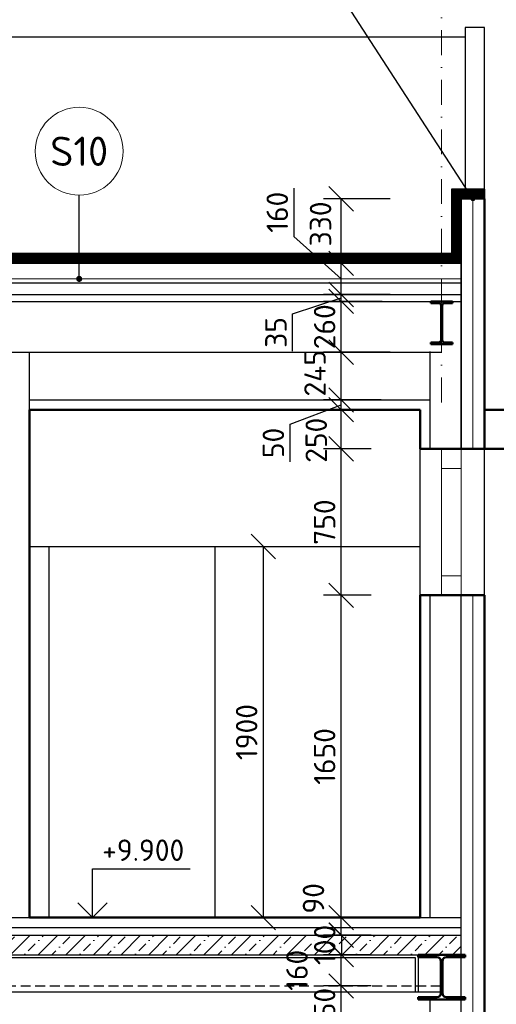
# Model space of a CAD drawing. Header units: millimetres. Extents: x -118752 to 407724, y -73278 to 155058.
# Tile 202 of 256: x 101284 to 103724, y 146238 to 151279. Entities that reach past the tile are written whole.
import ezdxf
from ezdxf.enums import TextEntityAlignment as Align

# ---------------------------------------------------------------- set-up
doc = ezdxf.new("R2010")
doc.units = ezdxf.units.MM
doc.header["$LTSCALE"] = 10
for name, pattern in [('DASH', [0.75, 0.5, -0.25]), ('DASHDOT', [25.4, 12.7, -6.35, 0, -6.35]), ('IZOLACE_VODOTESNA_0.5', [30, 15, -15])]:
    doc.linetypes.add(name, pattern=pattern)
for name, color, linetype, lineweight in [('CKBUBLINY', 1, 'Continuous', 18), ('CKBUBLINY_POPIS', 3, 'Continuous', 25), ('CKIZOLACE', 1, 'Continuous', 18), ('CKKOTY', 3, 'Continuous', 25), ('CKKOTY_VYS', 3, 'Continuous', 25), ('CKOKNA', 1, 'Continuous', 18), ('CKRASTR', 7, 'DASHDOT', 15), ('CKSTENY_PODROVINOU', 7, 'Continuous', 25), ('CKSTENY_REZ', 6, 'Continuous', 50), ('CKTEXTY_MALE', 3, 'Continuous', 18), ('CSPROFILY_REZY', 4, 'Continuous', 50), ('pohledy', 7, 'Continuous', 25), ('srafy', 7, 'Continuous', 18)]:
    doc.layers.add(name, color=color, linetype=linetype, lineweight=lineweight)
doc.layers.add('srafy pohledy', color=7, linetype='Continuous')
doc.styles.get("Standard").update_dxf_attribs({"font": 'isocpeur.ttf'})
doc.linetypes.add('IZOLACE_POLYSTYREN_EXPANDOVANY', pattern='A,1,[224,CADKON.SHX,S=0.01,R=0,X=-0.5,Y=-1.74],-2', length=3)
doc.linetypes.add('IZOLACE_TEPELNA_U_0.5', pattern='A,0.001,[221,CADKON.SHX,S=1,R=0,X=0,Y=0],-2,[221,CADKON.SHX,S=1,R=180,X=2,Y=0],-2', length=4.001)
doc.dimstyles.new('CADKON', dxfattribs={"dimscale": 50, "dimtxt": 2.2, "dimasz": 2.5, "dimexe": 1.8, "dimexo": 5, "dimgap": 0.6, "dimtad": 1, "dimrnd": 1, "dimtxsty": 'Standard', "dimblk1": 'OBLIQUE', "dimblk2": 'OBLIQUE', "dimsah": 1, "dimcen": 2.5, "dimadec": 1, "dimazin": 2, "dimtfac": 1, "dimtdec": 4, "dimtix": 1, "dimtmove": 2, "dimatfit": 3, "dimldrblk": 'OPEN30', "dimfxl": 5, "dimfxlon": 1, "dimtolj": 1, "dimarcsym": 0})
doc.dimstyles.new('CADKON$7', dxfattribs={"dimscale": 100, "dimtxt": 2.5, "dimasz": 2.5, "dimexe": 1.8, "dimexo": 5, "dimgap": 0.6, "dimtad": 1, "dimrnd": 1, "dimtxsty": 'Standard', "dimblk1": 'OBLIQUE', "dimblk2": 'OBLIQUE', "dimsah": 1, "dimcen": 2.5, "dimadec": 1, "dimazin": 2, "dimtfac": 1, "dimtdec": 4, "dimtix": 1, "dimtmove": 0, "dimatfit": 3, "dimldrblk": 'DOTSMALL', "dimfxl": 5, "dimfxlon": 1, "dimtfill": 1, "dimtolj": 1, "dimarcsym": 0})

# ---------------------------------------------------------------- blocks, each defined once
blk = doc.blocks.new('_OBLIQUE')
at = {"color": 0, "linetype": 'ByBlock'}
blk.add_line((-0.5, -0.5), (0.5, 0.5), dxfattribs=at)
blk = doc.blocks.new('*D8424')
at = {"layer": 'CKKOTY', "color": 0, "lineweight": -2}
for p, q in [((106023.9, 150362.4), (106363.9, 150362.4)), ((106273.9, 136632.4), (106273.9, 150362.4)), ((105796.2, 136632.4), (106183.9, 136632.4))]:
    blk.add_line(p, q, dxfattribs=at)
at = {"layer": 'Defpoints', "color": 0}
for p in [(103664.4, 150362.4), (106273.9, 150362.4), (106296.2, 136632.4)]:
    blk.add_point(p, dxfattribs=at)
at = {"layer": 'CKKOTY', "color": 0, "lineweight": -2, "xscale": 125, "yscale": 125, "zscale": 125}
for p, rotation in [((106273.9, 150362.4), 90), ((106273.9, 136632.4), 270)]:
    blk.add_blockref('_OBLIQUE', p, dxfattribs=dict(at, rotation=rotation))
at = {"layer": 'CKKOTY', "color": 0, "insert": (106188.9, 143497.4), "char_height": 110, "attachment_point": 5, "rotation": 90}
blk.add_mtext('\\A1;13730', dxfattribs=at)
blk = doc.blocks.new('_Open90')
at = {"color": 0, "lineweight": -2}
for p, q in [((-0.5, 0.5), (0, 0)), ((0, 0), (-1, 0)), ((0, 0), (-0.5, -0.5))]:
    blk.add_line(p, q, dxfattribs=at)
blk = doc.blocks.new('*D8425')
at = {"layer": 'CKKOTY', "color": 0, "lineweight": -2}
for p, q in [((106414.3, 151742.1), (106754.3, 151742.1)), ((106664.3, 136782.4), (106664.3, 151742.1)), ((106414.3, 136782.4), (106754.3, 136782.4))]:
    blk.add_line(p, q, dxfattribs=at)
at = {"layer": 'Defpoints', "color": 0}
for p in [(97444.4, 151742.1), (106664.3, 151742.1), (104664.4, 136782.4)]:
    blk.add_point(p, dxfattribs=at)
at = {"layer": 'CKKOTY', "color": 0, "lineweight": -2, "xscale": 125, "yscale": 125, "zscale": 125}
for p, rotation in [((106664.3, 151742.1), 90), ((106664.3, 136782.4), 270)]:
    blk.add_blockref('_OBLIQUE', p, dxfattribs=dict(at, rotation=rotation))
at = {"layer": 'CKKOTY', "color": 0, "insert": (106579.3, 144262.3), "char_height": 110, "attachment_point": 5, "rotation": 90}
blk.add_mtext('\\A1;14960', dxfattribs=at)
blk = doc.blocks.new('*D8444')
at = {"layer": 'CKKOTY', "color": 0, "lineweight": -2}
for p, q in [((105609.6, 149082.4), (105949.6, 149082.4)), ((105859.6, 148332.4), (105859.6, 149082.4)), ((105609.6, 148332.4), (105949.6, 148332.4))]:
    blk.add_line(p, q, dxfattribs=at)
at = {"layer": 'Defpoints', "color": 0}
for p in [(103664.4, 149082.4), (105859.6, 149082.4), (103664.4, 148332.4)]:
    blk.add_point(p, dxfattribs=at)
at = {"layer": 'CKKOTY', "color": 0, "lineweight": -2, "xscale": 125, "yscale": 125, "zscale": 125}
for p, rotation in [((105859.6, 149082.4), 90), ((105859.6, 148332.4), 270)]:
    blk.add_blockref('_OBLIQUE', p, dxfattribs=dict(at, rotation=rotation))
at = {"layer": 'CKKOTY', "color": 0, "insert": (105774.6, 148707.4), "char_height": 110, "attachment_point": 5, "rotation": 90}
blk.add_mtext('\\A1;750', dxfattribs=at)
blk = doc.blocks.new('*D8449')
at = {"layer": 'CKKOTY', "color": 0, "lineweight": -2}
for p, q in [((105609.6, 148332.4), (105949.6, 148332.4)), ((105859.6, 145782.4), (105859.6, 148332.4)), ((105609.6, 145782.4), (105949.6, 145782.4))]:
    blk.add_line(p, q, dxfattribs=at)
at = {"layer": 'Defpoints', "color": 0}
for p in [(103664.4, 148332.4), (105859.6, 148332.4), (103664.4, 145782.4)]:
    blk.add_point(p, dxfattribs=at)
at = {"layer": 'CKKOTY', "color": 0, "lineweight": -2, "xscale": 125, "yscale": 125, "zscale": 125}
for p, rotation in [((105859.6, 148332.4), 90), ((105859.6, 145782.4), 270)]:
    blk.add_blockref('_OBLIQUE', p, dxfattribs=dict(at, rotation=rotation))
at = {"layer": 'CKKOTY', "color": 0, "insert": (105774.6, 147057.4), "char_height": 110, "attachment_point": 5, "rotation": 90}
blk.add_mtext('\\A1;2550', dxfattribs=at)
blk = doc.blocks.new('*D8450')
at = {"layer": 'CKKOTY', "color": 0, "lineweight": -2}
for p, q in [((105609.6, 150362.4), (105949.6, 150362.4)), ((105859.6, 149082.4), (105859.6, 150362.4)), ((105609.6, 149082.4), (105949.6, 149082.4))]:
    blk.add_line(p, q, dxfattribs=at)
at = {"layer": 'Defpoints', "color": 0}
for p in [(103664.4, 150362.4), (105859.6, 150362.4), (103664.4, 149082.4)]:
    blk.add_point(p, dxfattribs=at)
at = {"layer": 'CKKOTY', "color": 0, "lineweight": -2, "xscale": 125, "yscale": 125, "zscale": 125}
for p, rotation in [((105859.6, 150362.4), 90), ((105859.6, 149082.4), 270)]:
    blk.add_blockref('_OBLIQUE', p, dxfattribs=dict(at, rotation=rotation))
at = {"layer": 'CKKOTY', "color": 0, "insert": (105774.6, 149722.4), "char_height": 110, "attachment_point": 5, "rotation": 90}
blk.add_mtext('\\A1;1280', dxfattribs=at)
blk = doc.blocks.new('*D8451')
at = {"layer": 'CKKOTY', "color": 0, "lineweight": -2}
for p, q in [((106023.9, 151190.3), (106363.9, 151190.3)), ((106273.9, 150362.4), (106273.9, 151190.3)), ((106023.9, 150362.4), (106363.9, 150362.4))]:
    blk.add_line(p, q, dxfattribs=at)
at = {"layer": 'Defpoints', "color": 0}
for p in [(103564.4, 151190.3), (106273.9, 151190.3), (103664.4, 150362.4)]:
    blk.add_point(p, dxfattribs=at)
at = {"layer": 'CKKOTY', "color": 0, "lineweight": -2, "xscale": 125, "yscale": 125, "zscale": 125}
for p, rotation in [((106273.9, 151190.3), 90), ((106273.9, 150362.4), 270)]:
    blk.add_blockref('_OBLIQUE', p, dxfattribs=dict(at, rotation=rotation))
at = {"layer": 'CKKOTY', "color": 0, "insert": (106188.9, 150776.4), "char_height": 110, "attachment_point": 5, "rotation": 90}
blk.add_mtext('\\A1;830', dxfattribs=at)
blk = doc.blocks.new('*D9175')
at = {"layer": 'CKKOTY', "color": 0, "lineweight": -2}
for p, q in [((103084.4, 146332.4), (102840.2, 146332.4)), ((102930.2, 146082.4), (102930.2, 146332.4)), ((103084.4, 146082.4), (102840.2, 146082.4))]:
    blk.add_line(p, q, dxfattribs=at)
at = {"layer": 'Defpoints', "color": 0}
for p in [(102930.2, 146332.4), (103334.4, 146332.4), (103334.4, 146082.4)]:
    blk.add_point(p, dxfattribs=at)
at = {"layer": 'CKKOTY', "color": 0, "lineweight": -2, "xscale": 125, "yscale": 125, "zscale": 125}
for p, rotation in [((102930.2, 146332.4), 270), ((102930.2, 146082.4), 90)]:
    blk.add_blockref('_OBLIQUE', p, dxfattribs=dict(at, rotation=rotation))
at = {"layer": 'CKKOTY', "color": 0, "insert": (102845.2, 146207.4), "char_height": 110, "attachment_point": 5, "rotation": 90}
blk.add_mtext('\\A1;250', dxfattribs=at)
blk = doc.blocks.new('_Open30')
at = {"color": 0, "lineweight": -2}
for p, q in [((-1, 0.268), (0, 0)), ((0, 0), (-1, -0.268)), ((0, 0), (-1, 0))]:
    blk.add_line(p, q, dxfattribs=at)
blk = doc.blocks.new('*D9176')
at = {"layer": 'CKKOTY', "color": 0, "lineweight": -2}
for p, q in [((103084.4, 146492.4), (102840.2, 146492.4)), ((102930.2, 146332.4), (102930.2, 146492.4)), ((103084.4, 146332.4), (102840.2, 146332.4))]:
    blk.add_line(p, q, dxfattribs=at)
at = {"layer": 'Defpoints', "color": 0}
for p in [(102930.2, 146492.4), (103334.4, 146492.4), (103334.4, 146332.4)]:
    blk.add_point(p, dxfattribs=at)
at = {"layer": 'CKKOTY', "color": 0, "lineweight": -2, "xscale": 125, "yscale": 125, "zscale": 125}
for p, rotation in [((102930.2, 146492.4), 90), ((102930.2, 146332.4), 270)]:
    blk.add_blockref('_OBLIQUE', p, dxfattribs=dict(at, rotation=rotation))
at = {"layer": 'CKKOTY', "color": 0, "insert": (102703.9, 146412.4), "char_height": 110, "attachment_point": 5, "rotation": 90}
blk.add_mtext('\\A1;160', dxfattribs=at)
blk = doc.blocks.new('*D9177')
at = {"layer": 'CKKOTY', "color": 0, "lineweight": -2}
for p, q in [((103084.4, 146682.4), (102840.2, 146682.4)), ((102930.2, 146592.4), (102930.2, 146682.4)), ((103084.4, 146592.4), (102840.2, 146592.4))]:
    blk.add_line(p, q, dxfattribs=at)
at = {"layer": 'Defpoints', "color": 0}
for p in [(102930.2, 146682.4), (103334.4, 146682.4), (103334.4, 146592.4)]:
    blk.add_point(p, dxfattribs=at)
at = {"layer": 'CKKOTY', "color": 0, "lineweight": -2, "xscale": 125, "yscale": 125, "zscale": 125}
for p, rotation in [((102930.2, 146682.4), 90), ((102930.2, 146592.4), 270)]:
    blk.add_blockref('_OBLIQUE', p, dxfattribs=dict(at, rotation=rotation))
at = {"layer": 'CKKOTY', "color": 0, "insert": (102788.3, 146780.9), "char_height": 110, "attachment_point": 5, "rotation": 90}
blk.add_mtext('\\A1;90', dxfattribs=at)
blk = doc.blocks.new('*D9178')
at = {"layer": 'CKKOTY', "color": 0, "lineweight": -2}
for p, q in [((103084.4, 148332.4), (102840.2, 148332.4)), ((102930.2, 146682.4), (102930.2, 148332.4)), ((103084.4, 146682.4), (102840.2, 146682.4))]:
    blk.add_line(p, q, dxfattribs=at)
at = {"layer": 'Defpoints', "color": 0}
for p in [(102930.2, 148332.4), (103334.4, 148332.4), (103334.4, 146682.4)]:
    blk.add_point(p, dxfattribs=at)
at = {"layer": 'CKKOTY', "color": 0, "lineweight": -2, "xscale": 125, "yscale": 125, "zscale": 125}
for p, rotation in [((102930.2, 148332.4), 90), ((102930.2, 146682.4), 270)]:
    blk.add_blockref('_OBLIQUE', p, dxfattribs=dict(at, rotation=rotation))
at = {"layer": 'CKKOTY', "color": 0, "insert": (102845.2, 147507.4), "char_height": 110, "attachment_point": 5, "rotation": 90}
blk.add_mtext('\\A1;1650', dxfattribs=at)
blk = doc.blocks.new('*D9179')
at = {"layer": 'CKKOTY', "color": 0, "lineweight": -2}
for p, q in [((103084.4, 149082.4), (102840.2, 149082.4)), ((102930.2, 148332.4), (102930.2, 149082.4)), ((103084.4, 148332.4), (102840.2, 148332.4))]:
    blk.add_line(p, q, dxfattribs=at)
at = {"layer": 'Defpoints', "color": 0}
for p in [(102930.2, 149082.4), (103334.4, 149082.4), (103334.4, 148332.4)]:
    blk.add_point(p, dxfattribs=at)
at = {"layer": 'CKKOTY', "color": 0, "lineweight": -2, "xscale": 125, "yscale": 125, "zscale": 125}
for p, rotation in [((102930.2, 149082.4), 90), ((102930.2, 148332.4), 270)]:
    blk.add_blockref('_OBLIQUE', p, dxfattribs=dict(at, rotation=rotation))
at = {"layer": 'CKKOTY', "color": 0, "insert": (102845.2, 148707.4), "char_height": 110, "attachment_point": 5, "rotation": 90}
blk.add_mtext('\\A1;750', dxfattribs=at)
blk = doc.blocks.new('*D9180')
at = {"layer": 'CKKOTY', "color": 0, "lineweight": -2}
for p, q in [((103084.4, 149332.4), (102840.2, 149332.4)), ((102930.2, 149082.4), (102930.2, 149332.4)), ((103084.4, 149082.4), (102840.2, 149082.4))]:
    blk.add_line(p, q, dxfattribs=at)
at = {"layer": 'Defpoints', "color": 0}
for p in [(102930.2, 149332.4), (103334.4, 149332.4), (103334.4, 149082.4)]:
    blk.add_point(p, dxfattribs=at)
at = {"layer": 'CKKOTY', "color": 0, "lineweight": -2, "xscale": 125, "yscale": 125, "zscale": 125}
for p, rotation in [((102930.2, 149332.4), 90), ((102930.2, 149082.4), 270)]:
    blk.add_blockref('_OBLIQUE', p, dxfattribs=dict(at, rotation=rotation))
at = {"layer": 'CKKOTY', "color": 0, "insert": (102802.4, 149126.3), "char_height": 110, "attachment_point": 5, "rotation": 90}
blk.add_mtext('\\A1;250', dxfattribs=at)
blk = doc.blocks.new('*D9181')
at = {"layer": 'CKKOTY', "color": 0, "lineweight": -2}
for p, q in [((103134.4, 149332.4), (102840.2, 149332.4)), ((102930.2, 149282.4), (102930.2, 149332.4)), ((102668.1, 149208.6), (102930.2, 149307.4)), ((103084.4, 149282.4), (102840.2, 149282.4)), ((102668.1, 149016.6), (102668.1, 149208.6))]:
    blk.add_line(p, q, dxfattribs=at)
at = {"layer": 'Defpoints', "color": 0}
for p in [(102930.2, 149332.4), (103384.4, 149332.4), (103334.4, 149282.4)]:
    blk.add_point(p, dxfattribs=at)
at = {"layer": 'CKKOTY', "color": 0, "lineweight": -2, "xscale": 125, "yscale": 125, "zscale": 125}
for p, rotation in [((102930.2, 149332.4), 270), ((102930.2, 149282.4), 90)]:
    blk.add_blockref('_OBLIQUE', p, dxfattribs=dict(at, rotation=rotation))
at = {"layer": 'CKKOTY', "color": 0, "insert": (102583.1, 149112.6), "char_height": 110, "attachment_point": 5, "rotation": 90}
blk.add_mtext('\\A1;50', dxfattribs=at)
blk = doc.blocks.new('*D9182')
at = {"layer": 'CKKOTY', "color": 0, "lineweight": -2}
for p, q in [((103180.2, 149577.4), (102840.2, 149577.4)), ((102930.2, 149332.4), (102930.2, 149577.4)), ((103134.4, 149332.4), (102840.2, 149332.4))]:
    blk.add_line(p, q, dxfattribs=at)
at = {"layer": 'Defpoints', "color": 0}
for p in [(102930.2, 149577.4), (103444.4, 149577.4), (103384.4, 149332.4)]:
    blk.add_point(p, dxfattribs=at)
at = {"layer": 'CKKOTY', "color": 0, "lineweight": -2, "xscale": 125, "yscale": 125, "zscale": 125}
for p, rotation in [((102930.2, 149577.4), 90), ((102930.2, 149332.4), 270)]:
    blk.add_blockref('_OBLIQUE', p, dxfattribs=dict(at, rotation=rotation))
at = {"layer": 'CKKOTY', "color": 0, "insert": (102796, 149469.1), "char_height": 110, "attachment_point": 5, "rotation": 90}
blk.add_mtext('\\A1;245', dxfattribs=at)
blk = doc.blocks.new('*D9183')
at = {"layer": 'CKKOTY', "color": 0, "lineweight": -2}
for p, q in [((103139.4, 149837.4), (102840.2, 149837.4)), ((102930.2, 149577.4), (102930.2, 149837.4)), ((103180.2, 149577.4), (102840.2, 149577.4))]:
    blk.add_line(p, q, dxfattribs=at)
at = {"layer": 'Defpoints', "color": 0}
for p in [(102930.2, 149837.4), (103389.4, 149837.4), (103444.4, 149577.4)]:
    blk.add_point(p, dxfattribs=at)
at = {"layer": 'CKKOTY', "color": 0, "lineweight": -2, "xscale": 125, "yscale": 125, "zscale": 125}
for p, rotation in [((102930.2, 149837.4), 270), ((102930.2, 149577.4), 90)]:
    blk.add_blockref('_OBLIQUE', p, dxfattribs=dict(at, rotation=rotation))
at = {"layer": 'CKKOTY', "color": 0, "insert": (102845.2, 149707.4), "char_height": 110, "attachment_point": 5, "rotation": 90}
blk.add_mtext('\\A1;260', dxfattribs=at)
blk = doc.blocks.new('*D9184')
at = {"layer": 'CKKOTY', "color": 0, "lineweight": -2}
for p, q in [((103180.2, 149872.4), (102840.2, 149872.4)), ((102930.2, 149837.4), (102930.2, 149872.4)), ((102681.2, 149774.1), (102930.2, 149854.9)), ((103139.4, 149837.4), (102840.2, 149837.4)), ((102681.2, 149582.1), (102681.2, 149774.1))]:
    blk.add_line(p, q, dxfattribs=at)
at = {"layer": 'Defpoints', "color": 0}
for p in [(102930.2, 149872.4), (103444.4, 149872.4), (103389.4, 149837.4)]:
    blk.add_point(p, dxfattribs=at)
at = {"layer": 'CKKOTY', "color": 0, "lineweight": -2, "xscale": 125, "yscale": 125, "zscale": 125}
for p, rotation in [((102930.2, 149872.4), 270), ((102930.2, 149837.4), 90)]:
    blk.add_blockref('_OBLIQUE', p, dxfattribs=dict(at, rotation=rotation))
at = {"layer": 'CKKOTY', "color": 0, "insert": (102596.2, 149678.1), "char_height": 110, "attachment_point": 5, "rotation": 90}
blk.add_mtext('\\A1;35', dxfattribs=at)
blk = doc.blocks.new('*D9185')
at = {"layer": 'CKKOTY', "color": 0, "lineweight": -2}
for p, q in [((102688.1, 150417.2), (102688.1, 150170.2)), ((102688.1, 150170.2), (102930.2, 149952.4)), ((103180.2, 150032.4), (102840.2, 150032.4)), ((102930.2, 149872.4), (102930.2, 150032.4)), ((103180.2, 149872.4), (102840.2, 149872.4))]:
    blk.add_line(p, q, dxfattribs=at)
at = {"layer": 'Defpoints', "color": 0}
for p in [(102930.2, 150032.4), (103544.4, 150032.4), (103444.4, 149872.4)]:
    blk.add_point(p, dxfattribs=at)
at = {"layer": 'CKKOTY', "color": 0, "lineweight": -2, "xscale": 125, "yscale": 125, "zscale": 125}
for p, rotation in [((102930.2, 150032.4), 90), ((102930.2, 149872.4), 270)]:
    blk.add_blockref('_OBLIQUE', p, dxfattribs=dict(at, rotation=rotation))
at = {"layer": 'CKKOTY', "color": 0, "insert": (102603.1, 150293.7), "char_height": 110, "attachment_point": 5, "rotation": 90}
blk.add_mtext('\\A1;160', dxfattribs=at)
blk = doc.blocks.new('*D9186')
at = {"layer": 'CKKOTY', "color": 0, "lineweight": -2}
for p, q in [((103180.2, 150362.4), (102840.2, 150362.4)), ((102930.2, 150032.4), (102930.2, 150362.4)), ((103180.2, 150032.4), (102840.2, 150032.4))]:
    blk.add_line(p, q, dxfattribs=at)
at = {"layer": 'Defpoints', "color": 0}
for p in [(102930.2, 150362.4), (103544.4, 150362.4), (103544.4, 150032.4)]:
    blk.add_point(p, dxfattribs=at)
at = {"layer": 'CKKOTY', "color": 0, "lineweight": -2, "xscale": 125, "yscale": 125, "zscale": 125}
for p, rotation in [((102930.2, 150362.4), 90), ((102930.2, 150032.4), 270)]:
    blk.add_blockref('_OBLIQUE', p, dxfattribs=dict(at, rotation=rotation))
at = {"layer": 'CKKOTY', "color": 0, "insert": (102824.4, 150233.8), "char_height": 110, "attachment_point": 5, "rotation": 90}
blk.add_mtext('\\A1;330', dxfattribs=at)
blk = doc.blocks.new('*D9188')
at = {"layer": 'CKKOTY', "color": 0, "lineweight": -2}
for p, q in [((103084.4, 146592.4), (102841.1, 146592.4)), ((102931.1, 146592.4), (102931.1, 146492.4)), ((103084.4, 146492.4), (102841.1, 146492.4))]:
    blk.add_line(p, q, dxfattribs=at)
at = {"layer": 'Defpoints', "color": 0}
for p in [(103334.4, 146592.4), (102931.1, 146492.4), (103334.4, 146492.4)]:
    blk.add_point(p, dxfattribs=at)
at = {"layer": 'CKKOTY', "color": 0, "lineweight": -2, "xscale": 125, "yscale": 125, "zscale": 125}
for p, rotation in [((102931.1, 146592.4), 270), ((102931.1, 146492.4), 90)]:
    blk.add_blockref('_OBLIQUE', p, dxfattribs=dict(at, rotation=rotation))
at = {"layer": 'CKKOTY', "color": 0, "insert": (102846.1, 146542.4), "char_height": 110, "attachment_point": 5, "rotation": 90}
blk.add_mtext('\\A1;100', dxfattribs=at)
blk = doc.blocks.new('*D9190')
at = {"layer": 'CKKOTY', "color": 0, "lineweight": -2}
for p, q in [((102531.2, 148582.4), (102531.2, 146682.4)), ((102534.4, 148582.4), (102621.2, 148582.4)), ((102534.4, 146682.4), (102621.2, 146682.4))]:
    blk.add_line(p, q, dxfattribs=at)
at = {"layer": 'Defpoints', "color": 0}
for p in [(102284.4, 148582.4), (102284.4, 146682.4), (102531.2, 146682.4)]:
    blk.add_point(p, dxfattribs=at)
at = {"layer": 'CKKOTY', "color": 0, "lineweight": -2, "xscale": 125, "yscale": 125, "zscale": 125}
for p, rotation in [((102531.2, 148582.4), 90), ((102531.2, 146682.4), 270)]:
    blk.add_blockref('_OBLIQUE', p, dxfattribs=dict(at, rotation=rotation))
at = {"layer": 'CKKOTY', "color": 0, "insert": (102446.2, 147632.4), "char_height": 110, "attachment_point": 5, "rotation": 90}
blk.add_mtext('\\A1;1900', dxfattribs=at)
blk = doc.blocks.new('*U3388')
at = {"color": 0, "linetype": 'ByBlock', "lineweight": -2}
blk.add_lwpolyline([(-1.5, 1.5), (0, 0), (1.5, 1.5), (0, 0), (0, 5), (10, 5)], dxfattribs=at)
blk = doc.blocks.new('CK_S_EXT_HEAHEA240')
for p, q in [((-120, 115), (120, 115)), ((-120, 115), (-120, 103)), ((-120, 103), (-24.75, 103)), ((120, 103), (24.75, 103)), ((120, 115), (120, 103)), ((-3.75, -82), (-3.75, 82)), ((3.75, -82), (3.75, 82)), ((-120, -115), (-120, -103)), ((-120, -103), (-24.75, -103)), ((-120, -115), (120, -115)), ((120, -103), (24.75, -103)), ((120, -115), (120, -103))]:
    blk.add_line(p, q)
for centre, start, end in [((-24.75, 82), 0, 90), ((24.75, 82), 90, 180), ((-24.75, -82), 270, 0), ((24.75, -82), 180, 270)]:
    blk.add_arc(centre, 21, start, end)
blk = doc.blocks.new('CK_BUBBLE_1_0_0')
at = {"color": 0, "linetype": 'ByBlock', "lineweight": -2}
blk.add_circle((0, 0), 1, dxfattribs=at)
blk = doc.blocks.new('CK_S_EXT_IPEIPE220')
for p, q in [((-55, 110), (55, 110)), ((-55, 110), (-55, 100.8)), ((55, 110), (55, 100.8)), ((-55, 100.8), (-14.95, 100.8)), ((-2.95, -88.8), (-2.95, 88.8)), ((2.95, -88.8), (2.95, 88.8)), ((55, 100.8), (14.95, 100.8)), ((-55, -110), (-55, -100.8)), ((-55, -100.8), (-14.95, -100.8)), ((55, -100.8), (14.95, -100.8)), ((55, -110), (55, -100.8)), ((-55, -110), (55, -110))]:
    blk.add_line(p, q)
for centre, start, end in [((-14.95, 88.8), 0, 90), ((14.95, 88.8), 90, 180), ((-14.95, -88.8), 270, 0), ((14.95, -88.8), 180, 270)]:
    blk.add_arc(centre, 12, start, end)

msp = doc.modelspace()

# ---------------------------------------------------------------- hatches: boundary and pattern name
at = {"layer": 'srafy', "transparency": 33554661}
h = msp.add_hatch(dxfattribs=at)
h.set_pattern_fill('BETON-PROSTY', color=256, scale=25, style=0)
h.set_pattern_definition([(45, (0, 0), (-70.71068, 70.71068), []), (45, (70.71, 0), (-35.35534, 106.066017), [50, -25, 0, -25])])
h.paths.add_polyline_path([(100815.059, 146492.436), (103324.387, 146492.436), (103544.387, 146492.436), (103544.387, 146592.436), (100815.059, 146592.436)])
h.paths.add_polyline_path([(102621.42, 146291.416), (102621.42, 146533.416), (102786.42, 146533.416), (102786.42, 146291.416)], flags=24)
h.paths.add_polyline_path([(102763.593, 146421.436), (102763.593, 146663.436), (102928.593, 146663.436), (102928.593, 146421.436)], flags=24)
h.paths.add_polyline_path([(100815.059, 146592.436), (99564.387, 146592.436), (99564.387, 146492.436), (99655.387, 146492.436), (100815.059, 146492.436)])

# ---------------------------------------------------------------- linework, layer by layer
at = {"layer": 'CKIZOLACE', "linetype": 'IZOLACE_VODOTESNA_0.5'}
msp.add_lwpolyline([(103664.387, 150387.436, 50, 50, 0), (103519.387, 150387.436, 50, 50, 0), (103519.387, 150057.436, 50, 50, 0), (99689.387, 150057.436, 50, 50, 0), (99689.387, 150402.436, 50, 50, 0), (97491.196, 150402.436, 50, 50, 0), (97491.196, 150182.436, 50, 50, 0), (91374.387, 150182.436, 50, 50, 0), (91374.387, 150387.436, 50, 50, 0), (91229.387, 150387.436, 0, 0, 0)], format="xyseb", dxfattribs=at)
at = {"layer": 'CKIZOLACE', "linetype": 'IZOLACE_POLYSTYREN_EXPANDOVANY', "ltscale": 3}
for points in [[(103604.387, 149082.436), (103604.387, 150362.436)], [(103604.387, 145782.436), (103604.387, 146682.436), (103604.387, 148332.436)]]:
    msp.add_lwpolyline(points, dxfattribs=at)
at = {"layer": 'CKIZOLACE', "linetype": 'IZOLACE_TEPELNA_U_0.5', "ltscale": 2}
msp.add_lwpolyline([(103544.387, 149952.436), (99564.387, 149952.436)], dxfattribs=at)
at = {"layer": 'CKKOTY_VYS'}
msp.add_line((101906.652, 146682.436), (101406.652, 146682.436), dxfattribs=at)
at = {"layer": 'CKOKNA'}
for p, q in [((103444.387, 148982.436), (103444.387, 149082.436)), ((103544.387, 148982.436), (103544.387, 149082.436)), ((103444.387, 148432.436), (103444.387, 148982.436)), ((103544.387, 148982.436), (103444.387, 148982.436)), ((103544.387, 148432.436), (103544.387, 148982.436)), ((103544.387, 148432.436), (103444.387, 148432.436)), ((103444.387, 148432.436), (103444.387, 148332.436)), ((103544.387, 148432.436), (103544.387, 148332.436))]:
    msp.add_line(p, q, dxfattribs=at)
at = {"layer": 'CKRASTR'}
msp.add_line((103444.387, 149319.709), (103444.387, 153432.047), dxfattribs=at)
at = {"layer": 'CKSTENY_PODROVINOU'}
for p, q in [((103494.387, 150412.436), (103494.387, 150082.436)), ((103664.387, 150412.436), (103494.387, 150412.436)), ((103664.387, 150412.436), (103664.387, 150362.436)), ((103664.387, 150392.436), (103664.387, 150362.436)), ((103544.387, 150032.436), (103544.387, 150362.436)), ((103544.387, 150362.436), (103544.387, 150032.436)), ((103664.387, 150362.436), (103544.387, 150362.436)), ((103544.387, 150362.436), (103664.387, 150362.436)), ((103494.387, 150082.436), (99714.387, 150082.436)), ((103544.387, 150032.436), (99564.387, 150032.436)), ((99664.387, 150032.436), (103544.387, 150032.436)), ((103544.387, 150032.436), (103544.387, 149872.436)), ((103544.387, 149082.436), (103544.387, 150032.436)), ((99564.387, 149872.436), (103544.387, 149872.436)), ((103544.387, 149082.436), (103664.387, 149082.436)), ((103544.387, 146682.436), (103544.387, 148332.436)), ((103544.387, 148332.436), (103664.387, 148332.436)), ((103544.387, 145782.436), (103544.387, 146682.436))]:
    msp.add_line(p, q, dxfattribs=at)
at = {"layer": 'CKSTENY_REZ'}
for p, q in [((103664.387, 149082.436), (103664.387, 150362.436)), ((101334.387, 146682.436), (101334.387, 149282.436)), ((101334.387, 149282.436), (103334.387, 149282.436)), ((103334.387, 149082.436), (103334.387, 149282.436)), ((103664.387, 149082.436), (103334.387, 149082.436)), ((103664.387, 148332.436), (103334.387, 148332.436)), ((103334.387, 148332.436), (103334.387, 146682.436)), ((103664.387, 146682.436), (103664.387, 148332.436)), ((101334.387, 146682.436), (103334.387, 146682.436)), ((103664.387, 146682.436), (103664.387, 145782.436))]:
    msp.add_line(p, q, dxfattribs=at)
msp.add_lwpolyline([(103664.387, 149082.436), (103784.387, 149082.436), (103784.387, 149282.436), (103664.387, 149282.436)], close=True, dxfattribs=at)
at = {"layer": 'pohledy'}
for p, q in [((103664.387, 151240.287), (103564.387, 151240.287)), ((103564.387, 151240.287), (103564.387, 150362.436)), ((103664.387, 150362.436), (103664.387, 151240.287)), ((103564.387, 151190.287), (97444.387, 151190.287)), ((103544.387, 150032.436), (103544.387, 149082.436)), ((99564.387, 149932.436), (103544.387, 149932.436)), ((99564.387, 149837.436), (103544.387, 149837.436)), ((99564.387, 149577.436), (103444.387, 149577.436)), ((101334.387, 149282.436), (101334.387, 149577.436)), ((103384.387, 149579.936), (103384.387, 149084.936)), ((101334.387, 149332.436), (103384.387, 149332.436)), ((103334.387, 148332.436), (103334.387, 149082.436)), ((103664.387, 148332.436), (103664.387, 149082.436)), ((101334.387, 148582.436), (103334.387, 148582.436)), ((101434.387, 148582.436), (101434.387, 146682.436)), ((102284.387, 146682.436), (102284.387, 148582.436)), ((103384.387, 148332.436), (103384.387, 146682.436)), ((101234.387, 146682.436), (101334.387, 146682.436)), ((101434.387, 146682.436), (102284.387, 146682.436)), ((103334.387, 146682.436), (103544.387, 146682.436)), ((103664.387, 143382.436), (103664.387, 146682.436)), ((99564.387, 146632.436), (103544.387, 146632.436)), ((99564.387, 146592.436), (103544.387, 146592.436)), ((99564.387, 146492.436), (103334.387, 146492.436)), ((99670.387, 146477.436), (103309.387, 146477.436)), ((99564.387, 146302.436), (103440.637, 146302.436)), ((103384.387, 146262.436), (103384.387, 145782.436))]:
    msp.add_line(p, q, dxfattribs=at)
at = {"layer": 'pohledy', "linetype": 'DASH', "ltscale": 10}
msp.add_line((99564.387, 146332.436), (103440.637, 146332.436), dxfattribs=at)
at = {"layer": 'srafy pohledy'}
for p, q in [((103309.387, 146477.436), (103309.387, 146302.436)), ((103324.387, 146480.436), (103324.387, 146302.436))]:
    msp.add_line(p, q, dxfattribs=at)

# ---------------------------------------------------------------- block references
at = {"layer": 'CKBUBLINY'}
ref = msp.add_blockref('CK_BUBBLE_1_0_0', (101588.988, 150605.755), dxfattribs=dict(at, xscale=225, yscale=225, zscale=225))
ref.add_attrib('NUM1', 'S10', dxfattribs={"layer": 'CKBUBLINY_POPIS', "height": 150}).set_placement((101588.988, 150605.755), align=Align.MIDDLE_CENTER)
at = {"layer": 'CKKOTY_VYS'}
ref = msp.add_blockref('*U3388', (101656.652, 146682.436), dxfattribs=dict(at, xscale=50, yscale=50, zscale=50))
ref.add_attrib('Výška', '+9.900', (101706.652, 146972.436), dxfattribs={"layer": '0', "color": 0, "linetype": 'ByBlock', "lineweight": -2, "height": 110})
at = {"layer": 'CSPROFILY_REZY'}
for name, p in [('CK_S_EXT_IPEIPE220', (103444.387, 149727.436)), ('CK_S_EXT_HEAHEA240', (103444.387, 146377.436))]:
    msp.add_blockref(name, p, dxfattribs=at)

# ---------------------------------------------------------------- dimensions: what is measured, and where the dimension line sits
at = {"layer": 'CKKOTY'}
for base, p1, p2, override, picture, middle in [((106664.261, 151742.065), (104664.387, 136782.436), (97444.387, 151742.065), {"dimscale": 50, "dimexo": 10, "dimldrblk": 'Open90'}, '*D8425', (106579.261, 144262.25)), ((106273.931, 151190.287), (103664.387, 150362.436), (103564.387, 151190.287), {"dimscale": 50, "dimexo": 10, "dimrnd": 10, "dimtmove": 2, "dimldrblk": 'Open90'}, '*D8451', (106188.931, 150776.361)), ((106273.931, 150362.436), (106296.17, 136632.436), (103664.387, 150362.436), {"dimscale": 50, "dimexo": 10, "dimldrblk": 'Open90'}, '*D8424', (106188.931, 143497.436)), ((105859.6, 150362.436), (103664.387, 149082.436), (103664.387, 150362.436), {"dimscale": 50, "dimexo": 10, "dimtmove": 2, "dimldrblk": 'Open90'}, '*D8450', (105774.6, 149722.436)), ((102930.224, 149837.436), (103444.387, 149577.436), (103389.387, 149837.436), {"dimtmove": 2}, '*D9183', (102845.224, 149707.436)), ((102930.224, 149082.436), (103334.387, 148332.436), (103334.387, 149082.436), {"dimtmove": 2}, '*D9179', (102845.224, 148707.436)), ((105859.6, 149082.436), (103664.387, 148332.436), (103664.387, 149082.436), {"dimscale": 50, "dimexo": 10, "dimtmove": 2, "dimldrblk": 'Open90'}, '*D8444', (105774.6, 148707.436)), ((102930.224, 148332.436), (103334.387, 146682.436), (103334.387, 148332.436), {"dimtmove": 2}, '*D9178', (102845.224, 147507.436)), ((105859.6, 148332.436), (103664.387, 145782.436), (103664.387, 148332.436), {"dimscale": 50, "dimexo": 10, "dimtmove": 2, "dimldrblk": 'Open90'}, '*D8449', (105774.6, 147057.436)), ((102930.224, 146332.436), (103334.387, 146082.436), (103334.387, 146332.436), {"dimtmove": 2}, '*D9175', (102845.224, 146207.436))]:
    dim = msp.add_linear_dim(base=base, p1=p1, p2=p2, angle=90, dimstyle='CADKON', override=override, dxfattribs=at)
    dim.commit()
    dim.dimension.update_dxf_attribs({"geometry": picture, "text_midpoint": middle})
for base, p1, p2, override, picture, middle in [((102930.224, 150362.436), (103544.387, 150032.436), (103544.387, 150362.436), {"dimtmove": 2}, '*D9186', (102824.394, 150233.755)), ((102930.224, 150032.436), (103444.387, 149872.436), (103544.387, 150032.436), {"dimtmove": 1}, '*D9185', (102688.124, 150200.196)), ((102930.224, 149872.436), (103389.387, 149837.436), (103444.387, 149872.436), {"dimjust": 0, "dimtmove": 1}, '*D9184', (102681.229, 149744.064)), ((102930.224, 149577.436), (103384.387, 149332.436), (103444.387, 149577.436), {"dimtmove": 2}, '*D9182', (102795.969, 149469.106)), ((102930.224, 149332.436), (103334.387, 149282.436), (103384.387, 149332.436), {"dimtmove": 1}, '*D9181', (102668.128, 149178.557)), ((102930.224, 149332.436), (103334.387, 149082.436), (103334.387, 149332.436), {"dimtmove": 2}, '*D9180', (102802.421, 149126.258)), ((102930.224, 146682.436), (103334.387, 146592.436), (103334.387, 146682.436), {"dimtmove": 2}, '*D9177', (102788.341, 146780.908)), ((102930.224, 146492.436), (103334.387, 146332.436), (103334.387, 146492.436), {"dimtmove": 2}, '*D9176', (102703.92, 146412.416))]:
    dim = msp.add_linear_dim(base=base, p1=p1, p2=p2, angle=90, dimstyle='CADKON', override=override, dxfattribs=at)
    dim.commit()
    dim.dimension.update_dxf_attribs({"geometry": picture, "text_midpoint": middle, "dimtype": 160})
for base, p1, p2, picture, middle in [((102531.192, 146682.436), (102284.387, 148582.436), (102284.387, 146682.436), '*D9190', (102446.192, 147632.436)), ((102931.093, 146492.436), (103334.387, 146592.436), (103334.387, 146492.436), '*D9188', (102846.093, 146542.436))]:
    dim = msp.add_linear_dim(base=base, p1=p1, p2=p2, angle=90, dimstyle='CADKON', dxfattribs=at)
    dim.commit()
    dim.dimension.update_dxf_attribs({"geometry": picture, "text_midpoint": middle})

# ---------------------------------------------------------------- leaders
at = {"layer": 'CKBUBLINY'}
msp.add_leader([(101588.988, 149952.436), (101588.988, 150380.755)], dimstyle='CADKON', override={"dimasz": 2.5, "dimldrblk": 'DotSmall'}, dxfattribs=at)
at = {"layer": 'CKTEXTY_MALE', "annotation_type": 0, "has_hookline": 1}
for points, override, hookline_direction, text_width in [([(103604.387, 150362.436), (102962.597, 151351.489), (102862.597, 151351.489)], {"dimtxt": 2.3, "dimasz": 1}, 1, 2737), ([(97564.387, 146411.261), (99834.501, 145519.108), (99934.501, 145519.108)], {"dimscale": 50, "dimtxt": 2.3, "dimasz": 2, "dimfxl": 1, "dimfxlon": 0}, 0, 1621.5), ([(99566.885, 146335.631), (99834.501, 145519.108), (99934.501, 145519.108)], {"dimscale": 50, "dimtxt": 2.3, "dimasz": 2, "dimfxl": 1, "dimfxlon": 0}, 0, 1621.5)]:
    msp.add_leader(points, dimstyle='CADKON$7', override=override, dxfattribs=dict(at, hookline_direction=hookline_direction, text_width=text_width))

doc.saveas('drawing.dxf')
